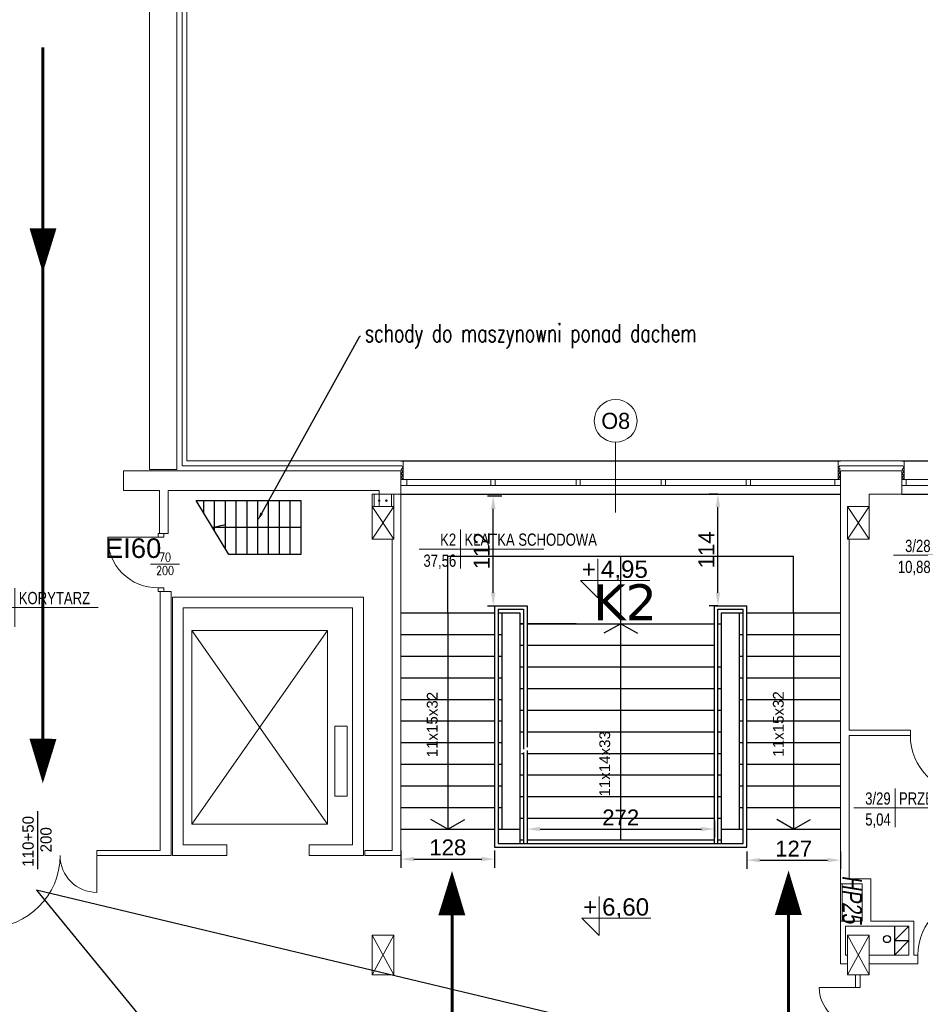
# Model space of a CAD drawing. Header units: millimetres. Extents: x 126553 to 403692, y -95821 to 38049.
# Tile 137 of 256: x 220287 to 221537, y -909 to 458. Entities that reach past the tile are written whole.
import ezdxf
from ezdxf import colors
from ezdxf.entities.mleader import LeaderData, LeaderLine
from ezdxf.enums import TextEntityAlignment as Align
from ezdxf.math import Vec2, Vec3

# ---------------------------------------------------------------- set-up
doc = ezdxf.new("R2010")
doc.units = ezdxf.units.MM
for name, color, linetype, lineweight in [('_(06 GRUBA)', 7, 'Continuous', 40), ('A-opis', 7, 'Continuous', 18), ('docieplenie', 6, 'Continuous', 18), ('docieplenie zew.', 6, 'Continuous', 18), ('ekspertyza', 7, 'Continuous', 30), ('ewakaucja', 3, 'Continuous', 50), ('OKNA', 7, 'Continuous', 13), ('opisy', 7, 'Continuous', 18), ('WAW_ŚLUSARKA ALUMINIOWA OPIS PB', 7, 'Continuous', 9), ('WYMIAR', 7, 'Continuous', 18), ('ŚCIANY CIENKIE', 7, 'Continuous', 18), ('ŚCIANY GRUBE', 7, 'Continuous', 20)]:
    doc.layers.add(name, color=color, linetype=linetype, lineweight=lineweight)
doc.layers.add('KOMINY', color=94, linetype='Continuous', plot=False)
doc.layers.add('WENTYLE_WADLIWE', color=1, linetype='Continuous')
doc.layers.add('WIDOK', color=7, linetype='Continuous')
doc.styles.add('AR12', font='arial.ttf', dxfattribs={"height": 12})
doc.styles.add('Arial', font='arial.ttf')
doc.styles.add('OPIS', font='romans.shx', dxfattribs={"width": 0.8})
doc.styles.add('ROMANS', font='romans.shx', dxfattribs={"width": 0.7})
doc.styles.add('RS12', font='Romans', dxfattribs={"width": 0.75, "height": 12})
doc.styles.add('RS8', font='ROMANS.SHX', dxfattribs={"width": 0.75, "height": 8})
doc.styles.add('STYLE1', font='txt', dxfattribs={"width": 0.8})
doc.linetypes.add('ZIGZAG', pattern='A,0.0001,-0.2,[131,LTYPESHP.SHX,S=0.2,R=0,X=-0.2,Y=0],-0.4,[131,LTYPESHP.SHX,S=0.2,R=180,X=0.2,Y=0],-0.2', length=0.8001)
doc.dimstyles.new('100 moje', dxfattribs={"dimtxt": 22, "dimasz": 12, "dimexe": 12, "dimexo": 20, "dimgap": 3, "dimtad": 1, "dimdec": 1, "dimrnd": 0.5, "dimtxsty": 'Standard', "dimblk1": 'ARCHTICK', "dimblk2": 'ARCHTICK', "dimsah": 1, "dimcen": 0.1, "dimdle": 10, "dimclrd": 256, "dimclre": 256, "dimclrt": 256, "dimadec": 0, "dimazin": 0, "dimtfac": 1, "dimtdec": 1, "dimtofl": 0, "dimtmove": 1, "dimatfit": 3, "dimfxl": 12, "dimfxlon": 1, "dimtolj": 1, "dimtzin": 0, "dimarcsym": 0})

# ---------------------------------------------------------------- blocks, each defined once
blk = doc.blocks.new('METKA')
for p, q in [((0, 26.9), (0, -26.9)), ((-57.4, 0), (115.4, 0))]:
    blk.add_line(p, q)
at = {"layer": 'opisy', "style": 'STYLE1', "width": 0.8, "flags": 4}
for tag, p in [('NUMER', (-6.1, 4.5)), ('POWIERZCHNIA', (-6, -24.6))]:
    blk.add_attdef(tag, text='', height=17, dxfattribs=at).set_placement(p, align=Align.RIGHT)
for tag, p in [('NAZWA', (5.3, 4.6)), ('POSADZKA', (5.6, -24.7))]:
    blk.add_attdef(tag, p, '', height=17, dxfattribs=at)
blk = doc.blocks.new('KOTA-WA')
at = {"color": 7}
for p, q in [((0, 27), (0, 0)), ((-12, 12), (0, 0)), ((-12, 12), (36, 12))]:
    blk.add_line(p, q, dxfattribs=at)
at = {"layer": 'A-opis', "color": 7, "style": 'RS12', "width": 0.6, "flags": 4}
blk.add_attdef('ZNAK', text='', height=8, dxfattribs=at).set_placement((-6.18, 19.74), align=Align.MIDDLE)
blk.add_attdef('RZEDNA', text='', height=10, dxfattribs=at).set_placement((2.11, 11.17), align=Align.BOTTOM_LEFT)
at = {"layer": 'A-opis', "color": 7, "style": 'RS8', "width": 0.6, "flags": 4}
blk.add_attdef('UWAGA', text='', height=7, dxfattribs=at).set_placement((3.83, 8.14), align=Align.TOP_LEFT)
blk = doc.blocks.new('A$C121B6CE3')
blk.add_lwpolyline([(0, -20), (0, 20)])
at = {"style": 'OPIS', "width": 0.8}
blk.add_attdef('Szerokość', text='', height=12, rotation=90, dxfattribs=at).set_placement((0, 0), align=Align.BOTTOM_CENTER)
blk.add_attdef('Wysokość', text='', height=12, rotation=90, dxfattribs=at).set_placement((3, 0), align=Align.TOP_CENTER)
blk = doc.blocks.new('*D2467')
at = {"layer": 'Defpoints', "color": 0, "linetype": 'Continuous', "lineweight": 60, "transparency": 16777216}
for p in [(220916.4, -203.4), (220944.3, -203.4), (220916.4, -355.8)]:
    blk.add_point(p, dxfattribs=at)
at = {"layer": 'ekspertyza', "color": 1, "linetype": 'Continuous', "lineweight": -2, "transparency": 16777216}
for p, q in [((220936.4, -203.4), (220956.3, -203.4)), ((220944.3, -337.8), (220944.3, -221.4)), ((220936.4, -355.8), (220956.3, -355.8))]:
    blk.add_line(p, q, dxfattribs=at)
at = {"layer": 'ekspertyza', "color": 1, "linetype": 'Continuous', "lineweight": 60, "transparency": 16777216}
for points in [[(220941.3, -221.4), (220947.3, -221.4), (220944.3, -203.4)], [(220941.3, -337.8), (220947.3, -337.8), (220944.3, -355.8)]]:
    blk.add_solid(points, dxfattribs=at)
at = {"layer": 'ekspertyza', "color": 1, "linetype": 'Continuous', "lineweight": 20, "transparency": 16777216, "insert": (220928.3, -279.6), "char_height": 22, "attachment_point": 5, "rotation": 90, "style": 'Arial'}
blk.add_mtext('\\A1;112', dxfattribs=at)
blk = doc.blocks.new('*D2468')
at = {"layer": 'Defpoints', "color": 0, "linetype": 'Continuous', "lineweight": -3}
for p in [(220816.3, -665.8), (220946.3, -665.8), (220946.3, -707.6)]:
    blk.add_point(p, dxfattribs=at)
at = {"layer": 'ekspertyza', "color": 1, "linetype": 'Continuous', "lineweight": -2}
for p, q in [((220816.3, -695.6), (220816.3, -719.6)), ((220946.3, -695.6), (220946.3, -719.6)), ((220834.3, -707.6), (220928.3, -707.6))]:
    blk.add_line(p, q, dxfattribs=at)
at = {"layer": 'ekspertyza', "color": 1, "linetype": 'Continuous', "lineweight": -3}
for points in [[(220834.3, -704.6), (220834.3, -710.6), (220816.3, -707.6)], [(220928.3, -704.6), (220928.3, -710.6), (220946.3, -707.6)]]:
    blk.add_solid(points, dxfattribs=at)
at = {"layer": 'ekspertyza', "color": 1, "linetype": 'Continuous', "lineweight": 20, "insert": (220881.3, -691.4), "char_height": 22, "attachment_point": 5, "style": 'Arial'}
blk.add_mtext('\\A1;128', dxfattribs=at)
blk = doc.blocks.new('*D2469')
at = {"layer": 'Defpoints', "color": 0, "linetype": 'Continuous', "lineweight": -3}
for p in [(221296.3, -665.8), (221426.3, -665.8), (221426.3, -709)]:
    blk.add_point(p, dxfattribs=at)
at = {"layer": 'ekspertyza', "color": 1, "linetype": 'Continuous', "lineweight": -2}
for p, q in [((221296.3, -697), (221296.3, -721)), ((221426.3, -697), (221426.3, -721)), ((221314.3, -709), (221408.3, -709))]:
    blk.add_line(p, q, dxfattribs=at)
at = {"layer": 'ekspertyza', "color": 1, "linetype": 'Continuous', "lineweight": -3}
for points in [[(221314.3, -706), (221314.3, -712), (221296.3, -709)], [(221408.3, -706), (221408.3, -712), (221426.3, -709)]]:
    blk.add_solid(points, dxfattribs=at)
at = {"layer": 'ekspertyza', "color": 1, "linetype": 'Continuous', "lineweight": 20, "insert": (221361.3, -693), "char_height": 22, "attachment_point": 5, "style": 'Arial'}
blk.add_mtext('\\A1;127', dxfattribs=at)
blk = doc.blocks.new('*D2470')
at = {"layer": 'Defpoints', "color": 0, "linetype": 'Continuous', "lineweight": 60, "transparency": 16777216}
for p in [(220991.3, -623.3), (221251.3, -623.3), (221251.3, -665.8)]:
    blk.add_point(p, dxfattribs=at)
at = {"layer": 'ekspertyza', "color": 7, "linetype": 'Continuous', "lineweight": -2, "transparency": 16777216}
for p, q in [((220991.3, -653.8), (220991.3, -677.8)), ((221251.3, -653.8), (221251.3, -677.8)), ((221009.3, -665.8), (221233.3, -665.8))]:
    blk.add_line(p, q, dxfattribs=at)
at = {"layer": 'ekspertyza', "color": 7, "linetype": 'Continuous', "lineweight": 60, "transparency": 16777216}
for points in [[(221009.3, -662.8), (221009.3, -668.8), (220991.3, -665.8)], [(221233.3, -662.8), (221233.3, -668.8), (221251.3, -665.8)]]:
    blk.add_solid(points, dxfattribs=at)
at = {"layer": 'ekspertyza', "color": 7, "linetype": 'Continuous', "lineweight": 20, "transparency": 16777216, "insert": (221121.3, -649.7), "char_height": 22, "attachment_point": 5, "style": 'Arial'}
blk.add_mtext('\\A1;272', dxfattribs=at)
blk = doc.blocks.new('*D2483')
at = {"layer": 'Defpoints', "color": 0, "linetype": 'Continuous', "lineweight": 60, "transparency": 16777216}
for p in [(221256.2, -200.8), (221257.3, -200.8), (221257.3, -355.8)]:
    blk.add_point(p, dxfattribs=at)
at = {"layer": 'ekspertyza', "color": 1, "linetype": 'Continuous', "lineweight": -2, "transparency": 16777216}
for p, q in [((221256.2, -200.8), (221244.2, -200.8)), ((221256.2, -337.8), (221256.2, -218.8)), ((221256.2, -355.8), (221244.2, -355.8))]:
    blk.add_line(p, q, dxfattribs=at)
at = {"layer": 'ekspertyza', "color": 1, "linetype": 'Continuous', "lineweight": 60, "transparency": 16777216}
for points in [[(221253.2, -218.8), (221259.2, -218.8), (221256.2, -200.8)], [(221253.2, -337.8), (221259.2, -337.8), (221256.2, -355.8)]]:
    blk.add_solid(points, dxfattribs=at)
at = {"layer": 'ekspertyza', "color": 1, "linetype": 'Continuous', "lineweight": 20, "transparency": 16777216, "insert": (221240.2, -278.3), "char_height": 22, "attachment_point": 5, "rotation": 90, "style": 'Arial'}
blk.add_mtext('\\A1;114', dxfattribs=at)

msp = doc.modelspace()

# ---------------------------------------------------------------- linework, layer by layer
at = {"layer": '_(06 GRUBA)', "color": 3}
for points in [[(220319.26156, 106.51473, 0, 37.5, 0), (220319.51639, 168.21745, 37.5, 37.5, 0)], [(221354.18609, -723.30545, 0, 37.5, 0), (221353.93126, -785.00817, 37.5, 37.5, 0)]]:
    msp.add_lwpolyline(points, format="xyseb", dxfattribs=at)
at = {"layer": 'docieplenie', "color": 0, "linetype": 'ZIGZAG'}
for p, q in [((220512.7544, -161.82137), (220817.65337, -161.82137)), ((221425.23269, -161.82137), (221512.89815, -161.82137))]:
    msp.add_line(p, q, dxfattribs=at)
at = {"layer": 'docieplenie', "color": 0}
for p, q in [((220817.65337, -161.82137), (220818.92507, -164.50417)), ((221425.23269, -161.82137), (221423.56125, -164.42032)), ((221512.89815, -161.82137), (221514.16985, -164.50417)), ((220818.92507, -169.55459), (220816.4392, -172.59774)), ((220816.4392, -172.59774), (220818.96557, -175.11802)), ((220818.96557, -175.11802), (220816.4637, -177.87851)), ((220818.92507, -164.50417), (220816.65594, -166.77168)), ((220816.65594, -166.77168), (220818.92507, -169.55459)), ((221425.74366, -171.24597), (221423.25778, -174.28912)), ((221423.25778, -174.28912), (221425.78416, -176.8094)), ((221425.74366, -166.19555), (221423.47452, -168.46306)), ((221423.47452, -168.46306), (221425.74366, -171.24597)), ((221425.95805, -176.8552), (221423.50886, -179.25173)), ((221423.56125, -164.42032), (221425.74366, -166.19555)), ((221514.16985, -169.55459), (221511.68398, -172.59774)), ((221511.68398, -172.59774), (221514.21035, -175.11802)), ((221514.21035, -175.11802), (221511.70848, -177.87851)), ((221514.16985, -164.50417), (221511.90072, -166.77168)), ((221511.90072, -166.77168), (221514.16985, -169.55459)), ((220816.4637, -177.87851), (220818.96557, -179.85774)), ((220818.96557, -179.85774), (220818.23581, -180.4307)), ((221423.50886, -179.25173), (221424.52933, -180.52642)), ((221511.70848, -177.87851), (221514.21035, -179.85774)), ((221514.21035, -179.85774), (221513.48058, -180.4307))]:
    msp.add_line(p, q, dxfattribs=at)
at = {"layer": 'docieplenie', "color": 0, "lineweight": 30}
msp.add_lwpolyline([(220312.22902, -721.67663), (220312.22902, -640.80869)], dxfattribs=at)
at = {"layer": 'docieplenie', "color": 0}
for points in [[(220394.21265, -703.27675), (220394.21265, -753.77675)], [(221447.27532, -885.69806), (221396.77532, -885.69806)]]:
    msp.add_lwpolyline(points, dxfattribs=at)
at = {"layer": 'docieplenie', "color": 0, "lineweight": 0}
for points in [[(221447.27532, -885.69806), (221447.27532, -868.27675)], [(221453.77532, -885.69806), (221453.77532, -868.27675)]]:
    msp.add_lwpolyline(points, dxfattribs=at)
for centre, start, end in [((221603.21265, -535.77675), 180, 270), ((221613.71265, -840.77675), 90, 180)]:
    msp.add_arc(centre, 80, start, end, dxfattribs=at)
at = {"layer": 'docieplenie', "color": 0}
for centre, radius, start, end in [((220243.21265, -702.77675), 100, 270, 0), ((220394.21265, -702.77675), 51, 180, 270), ((221447.77532, -885.69806), 51, 180, 270)]:
    msp.add_arc(centre, radius, start, end, dxfattribs=at)
at = {"layer": 'docieplenie zew.', "color": 0}
for p, q in [((220519.21265, -154.77675), (220519.21265, 1480.2232)), ((220819.21265, -154.77675), (220519.21265, -154.77675)), ((220819.21265, -180.77675), (220819.21265, -154.77675)), ((221426.21265, -154.77675), (221423.21265, -154.77675)), ((221423.21265, -154.77675), (221423.21265, -180.77675)), ((221514.45743, -154.77675), (221426.21265, -154.77675)), ((221514.45743, -168.77675), (221514.45743, -154.77675)), ((220819.21265, -180.77675), (220819.21265, -168.77675)), ((221514.45743, -180.77675), (221514.45743, -168.77675)), ((220816.21265, -180.77675), (220819.21265, -180.77675)), ((220816.21265, -180.77675), (220819.21265, -180.77675)), ((221423.21265, -180.77675), (221426.21265, -180.77675)), ((221511.45743, -180.77675), (221514.45743, -180.77675))]:
    msp.add_line(p, q, dxfattribs=at)
at = {"layer": 'ekspertyza', "color": 7, "linetype": 'Continuous', "lineweight": 20}
msp.add_line((220512.7544, -161.82137), (220512.7544, 1480.2232), dxfattribs=at)
at = {"layer": 'ewakaucja', "color": 3, "lineweight": 60}
for points in [[(220319.26156, 419.12856), (220319.26156, -555.73832)], [(220887.17375, -963.4849), (220887.17375, -753.64277)], [(221354.18609, -963.4849), (221354.18609, -764.88859)]]:
    msp.add_lwpolyline(points, dxfattribs=at)
for points in [[(220319.26156, -602.24901, 0, 37.5, 0), (220319.51639, -540.54629, 37.5, 37.5, 0)], [(220887.17375, -723.98628, 0, 37.5, 0), (220886.91892, -785.689, 37.5, 37.5, 0)]]:
    msp.add_lwpolyline(points, format="xyseb", dxfattribs=at)
at = {"layer": 'KOMINY', "color": 0}
for p, q in [((221521.21265, -800.77675), (221501.21265, -820.78618)), ((221501.21265, -800.77675), (221501.21265, -840.79561)), ((221521.21265, -820.78618), (221501.21265, -840.79561)), ((221501.21265, -820.78618), (221521.21265, -820.78618))]:
    msp.add_line(p, q, dxfattribs=at)
msp.add_circle((221490.80797, -818.54244), 5, dxfattribs=at)
at = {"layer": 'OKNA', "color": 0}
for p, q in [((220816.21265, -180.77675), (221426.21265, -180.77675)), ((220816.21265, -188.77675), (221426.21265, -188.77675)), ((221511.21265, -180.77675), (221751.21265, -180.77675)), ((221511.21265, -188.77675), (221751.21265, -188.77675)), ((221517.21265, -188.77675), (221517.21265, -180.77675))]:
    msp.add_line(p, q, dxfattribs=at)
at = {"layer": 'opisy', "color": 0}
msp.add_line((221114.24938, -226.39625), (221114.24938, -128.96814), dxfattribs=at)
at = {"layer": 'opisy', "color": 7}
for points in [[(220487.21268, -255.7768), (220479.41268, -255.7768), (220479.41268, -260.81452), (220487.21268, -260.81452)], [(220487.21268, -330.81452), (220479.41268, -330.81452), (220479.41268, -335.85224), (220487.21268, -335.85224)]]:
    msp.add_lwpolyline(points, close=True, dxfattribs=at)
msp.add_lwpolyline([(220479.41268, -260.81452), (220409.41268, -260.81452)], dxfattribs=at)
at = {"layer": 'opisy', "color": 0}
msp.add_circle((221114.24938, -99.26789), 29.70025, dxfattribs=at)
at = {"layer": 'opisy', "color": 7}
msp.add_arc((220478.22269, -262.00452), 68.82029, 179.00922768, 270.99077232, dxfattribs=at)
at = {"layer": 'WIDOK', "color": 0}
for p, q in [((220816.21265, -154.77675), (221426.21265, -154.77675)), ((221511.21265, -154.77675), (221751.21265, -154.77675)), ((220816.21265, -200.77675), (221426.21265, -200.77675)), ((221511.21265, -200.77675), (221751.21265, -200.77675)), ((220532.21265, -209.77675), (220677.21265, -209.77675)), ((220577.21265, -284.77675), (220532.21265, -209.77675)), ((220542.21265, -209.77675), (220542.21265, -226.44342)), ((220557.21265, -209.77675), (220557.21265, -251.44342)), ((220572.21265, -209.77675), (220572.21265, -276.44342)), ((220587.21265, -209.77675), (220587.21265, -284.77675)), ((220602.21265, -209.77675), (220602.21265, -284.77675)), ((220617.21265, -209.77675), (220617.21265, -284.77675)), ((220632.21265, -209.77675), (220632.21265, -284.77675)), ((220647.21265, -209.77675), (220647.21265, -284.77675)), ((220662.21265, -209.77675), (220662.21265, -284.77675)), ((220677.21265, -209.77675), (220677.21265, -284.77675)), ((220554.71265, -247.27675), (220572.21265, -243.11009)), ((220677.21265, -247.27675), (220554.71265, -247.27675)), ((220677.21265, -284.77675), (220577.21265, -284.77675)), ((220881.21265, -287.13458), (221361.21265, -287.13458)), ((220881.21265, -365.77675), (220881.21265, -287.13458)), ((221121.21265, -680.77675), (221121.21265, -287.13458)), ((221361.21265, -365.77675), (221361.21265, -287.13458)), ((220816.21265, -365.77675), (220946.21265, -365.77675)), ((220881.21265, -365.77675), (220881.21265, -665.77675)), ((220946.21265, -355.77675), (220946.21265, -690.77675)), ((220946.21265, -355.77675), (220991.21265, -355.77675)), ((220951.21265, -360.77675), (220951.21265, -685.77675)), ((220951.21265, -360.77675), (220986.21265, -360.77675)), ((220951.21265, -365.77675), (220956.21265, -365.77675)), ((220956.21265, -365.77675), (220956.21265, -665.77675)), ((220956.21265, -365.77675), (220981.21265, -365.77675)), ((220981.21265, -365.77675), (220981.21265, -665.77675)), ((220986.21265, -360.77675), (220986.21265, -554.87843)), ((220991.21265, -355.77675), (220991.21265, -552.17573)), ((221251.21265, -416.18216), (221251.21265, -355.77675)), ((221251.21265, -355.77675), (221296.21265, -355.77675)), ((221256.21265, -413.47945), (221256.21265, -360.77675)), ((221256.21265, -360.77675), (221291.21265, -360.77675)), ((221261.21265, -665.77675), (221261.21265, -365.77675)), ((221261.21265, -365.77675), (221286.21265, -365.77675)), ((221286.21265, -665.77675), (221286.21265, -365.77675)), ((221286.21265, -365.77675), (221291.21265, -365.77675)), ((221291.21265, -685.77675), (221291.21265, -360.77675)), ((221296.21265, -690.77675), (221296.21265, -355.77675)), ((221296.21265, -365.77675), (221426.21265, -365.77675)), ((221361.21265, -365.77675), (221361.21265, -665.77675)), ((220986.21265, -380.77675), (220981.21265, -380.77675)), ((220981.21265, -380.77675), (220986.21265, -380.77675)), ((220991.21265, -380.77675), (221251.21265, -380.77675)), ((221059.51608, -380.77675), (220991.21265, -380.77675)), ((221121.21265, -380.77675), (221097.68864, -394.01246)), ((221121.21265, -380.77675), (221144.73667, -394.01246)), ((221256.21265, -380.77675), (221261.21265, -380.77675)), ((220816.21265, -395.77675), (220946.21265, -395.77675)), ((220951.21265, -395.77675), (220956.21265, -395.77675)), ((221286.21265, -395.77675), (221291.21265, -395.77675)), ((221296.21265, -395.77675), (221426.21265, -395.77675)), ((220981.21265, -410.77675), (220986.21265, -410.77675)), ((220991.21265, -410.77675), (221251.21265, -410.77675)), ((221251.21265, -685.77675), (221251.21265, -416.18216)), ((221256.21265, -685.77675), (221256.21265, -413.47945)), ((220816.21265, -425.77675), (220946.21265, -425.77675)), ((220951.21265, -425.77675), (220956.21265, -425.77675)), ((221286.21265, -425.77675), (221291.21265, -425.77675)), ((221296.21265, -425.77675), (221426.21265, -425.77675)), ((220981.21265, -440.77675), (220986.21265, -440.77675)), ((220991.21265, -440.77675), (221205.71265, -440.77675)), ((221205.71265, -440.77675), (221251.21265, -440.77675)), ((221256.21265, -440.77675), (221261.21265, -440.77675)), ((220816.21265, -455.77675), (220946.21265, -455.77675)), ((220951.21265, -455.77675), (220956.21265, -455.77675)), ((221286.21265, -455.77675), (221291.21265, -455.77675)), ((221296.21265, -455.77675), (221426.21265, -455.77675)), ((220981.21265, -470.77675), (220986.21265, -470.77675)), ((220991.21265, -470.77675), (221150.21265, -470.77675)), ((221150.21265, -470.77675), (221251.21265, -470.77675)), ((221256.21265, -470.77675), (221261.21265, -470.77675)), ((220816.21265, -485.77675), (220946.21265, -485.77675)), ((220951.21265, -485.77675), (220956.21265, -485.77675)), ((221286.21265, -485.77675), (221291.21265, -485.77675)), ((221296.21265, -485.77675), (221426.21265, -485.77675)), ((220981.21265, -500.77675), (220986.21265, -500.77675)), ((220991.21265, -500.77675), (221094.71265, -500.77675)), ((221094.71265, -500.77675), (221251.21265, -500.77675)), ((221256.21265, -500.77675), (221261.21265, -500.77675)), ((220816.21265, -515.77675), (220946.21265, -515.77675)), ((220951.21265, -515.77675), (220956.21265, -515.77675)), ((221286.21265, -515.77675), (221291.21265, -515.77675)), ((221296.21265, -515.77675), (221426.21265, -515.77675)), ((220981.21265, -530.77675), (220986.21265, -530.77675)), ((220991.21265, -530.77675), (221039.21265, -530.77675)), ((221039.21265, -530.77675), (221251.21265, -530.77675)), ((221256.21265, -530.77675), (221261.21265, -530.77675)), ((220816.21265, -545.77675), (220946.21265, -545.77675)), ((220951.21265, -545.77675), (220956.21265, -545.77675)), ((221286.21265, -545.77675), (221291.21265, -545.77675)), ((221296.21265, -545.77675), (221426.21265, -545.77675)), ((220986.21265, -559.4254), (220986.21265, -685.77675)), ((220991.21265, -556.7227), (220991.21265, -685.77675)), ((220983.71265, -560.77675), (220986.21265, -560.77675)), ((220991.21265, -560.77675), (221251.21265, -560.77675)), ((221256.21265, -560.77675), (221261.21265, -560.77675)), ((220816.21265, -575.77675), (220946.21265, -575.77675)), ((220951.21265, -575.77675), (220956.21265, -575.77675)), ((221286.21265, -575.77675), (221291.21265, -575.77675)), ((221296.21265, -575.77675), (221426.21265, -575.77675)), ((220981.21265, -590.77675), (220986.21265, -590.77675)), ((220991.21265, -590.77675), (221251.21265, -590.77675)), ((221256.21265, -590.77675), (221261.21265, -590.77675)), ((220816.21265, -605.77675), (220946.21265, -605.77675)), ((220951.21265, -605.77675), (220956.21265, -605.77675)), ((221286.21265, -605.77675), (221291.21265, -605.77675)), ((221296.21265, -605.77675), (221426.21265, -605.77675)), ((220981.21265, -620.77675), (220986.21265, -620.77675)), ((220991.21265, -620.77675), (221251.21265, -620.77675)), ((221256.21265, -620.77675), (221261.21265, -620.77675)), ((220816.21265, -635.77675), (220946.21265, -635.77675)), ((220951.21265, -635.77675), (220956.21265, -635.77675)), ((221286.21265, -635.77675), (221291.21265, -635.77675)), ((221296.21265, -635.77675), (221426.21265, -635.77675)), ((220881.21265, -665.77675), (220857.68864, -652.54105)), ((220881.21265, -665.77675), (220904.73667, -652.54105)), ((220981.21265, -650.77675), (220986.21265, -650.77675)), ((220991.21265, -650.77675), (221251.21265, -650.77675)), ((221256.21265, -650.77675), (221261.21265, -650.77675)), ((221361.21265, -665.77675), (221337.68864, -652.54105)), ((221361.21265, -665.77675), (221384.73667, -652.54105)), ((220816.21265, -665.77675), (220946.21265, -665.77675)), ((220951.21265, -665.77675), (220956.21265, -665.77675)), ((220956.21265, -665.77675), (220981.21265, -665.77675)), ((220981.21265, -665.77675), (220981.21265, -685.77675)), ((221261.21265, -665.77675), (221286.21265, -665.77675)), ((221261.21265, -685.77675), (221261.21265, -665.77675)), ((221286.21265, -665.77675), (221291.21265, -665.77675)), ((221296.21265, -665.77675), (221426.21265, -665.77675)), ((220981.21265, -680.77675), (220986.21265, -680.77675)), ((220991.21265, -680.77675), (221251.21265, -680.77675)), ((221256.21265, -680.77675), (221261.21265, -680.77675)), ((220946.21265, -690.77675), (221251.21265, -690.77675)), ((220951.21265, -685.77675), (221256.21265, -685.77675)), ((221251.21265, -690.77675), (221296.21265, -690.77675)), ((221256.21265, -685.77675), (221291.21265, -685.77675))]:
    msp.add_line(p, q, dxfattribs=at)
at = {"layer": 'ŚCIANY CIENKIE', "color": 0}
for p, q in [((220467.21265, -166.77675), (220467.21265, -54.59596)), ((220505.21265, -166.77675), (220505.21265, -54.59596)), ((220467.21265, -166.77675), (220505.21265, -166.77675)), ((220776.21265, -218.27675), (220806.21265, -263.27675)), ((220806.21265, -218.27675), (220776.21265, -263.27675)), ((221436.21265, -218.27675), (221466.21265, -263.27675)), ((221466.21265, -218.27675), (221436.21265, -263.27675)), ((220525.92926, -390.00871), (220714.33014, -390.00871)), ((220525.92926, -659.10094), (220525.92926, -390.00871)), ((220525.92926, -390.00871), (220714.33014, -659.10094)), ((220714.33014, -390.00871), (220525.92926, -659.10094)), ((220714.33014, -390.00871), (220525.92926, -390.00871)), ((220714.33014, -659.10094), (220714.33014, -390.00871)), ((220724.39171, -523.12711), (220741.49359, -523.12711)), ((220724.39171, -619.99937), (220724.39171, -523.12711)), ((220741.49359, -523.12711), (220741.49359, -619.99937)), ((220741.49359, -619.99937), (220724.39171, -619.99937)), ((220714.33014, -659.10094), (220525.92926, -659.10094)), ((221426.21265, -793.77675), (221426.21265, -741.82647)), ((221428.73582, -793.77675), (221428.73582, -741.82647)), ((220776.21265, -813.27675), (220806.21265, -868.27675)), ((220776.21265, -868.27675), (220806.21265, -813.27675)), ((221436.21265, -868.27675), (221466.21265, -813.27675)), ((221436.21265, -813.27675), (221466.21265, -868.27675))]:
    msp.add_line(p, q, dxfattribs=at)
at = {"layer": 'ŚCIANY GRUBE'}
for p, q in [((220467.21268, -166.7768), (220467.21268, 1478.2232)), ((220505.21268, -166.7768), (220505.21268, 1478.2232)), ((220431.21268, -168.7768), (220431.21268, -195.7768)), ((220431.21268, -168.7768), (220816.21268, -168.7768)), ((220467.21268, -166.7768), (220505.21268, -166.7768)), ((220816.21268, -168.7768), (220816.21268, -352.91723)), ((220431.21268, -195.7768), (220481.21268, -195.7768)), ((220481.21268, -255.7768), (220481.21268, -195.7768)), ((220493.21268, -195.7768), (220786.21268, -195.7768)), ((220493.21268, -255.7768), (220493.21268, -195.7768)), ((220786.21268, -195.7768), (220786.21268, -218.2768)), ((220776.21268, -218.2768), (220776.21268, -263.2768)), ((220776.21268, -218.2768), (220806.21268, -218.2768)), ((220806.21268, -218.2768), (220806.21268, -263.2768)), ((220481.21268, -255.7768), (220493.21268, -255.7768)), ((220776.21268, -263.2768), (220806.21268, -263.2768))]:
    msp.add_line(p, q, dxfattribs=at)
at = {"layer": 'ŚCIANY GRUBE', "color": 0}
for p, q in [((220431.21265, -168.77675), (220816.21265, -168.77675)), ((220431.21265, -168.77675), (220816.21265, -168.77675)), ((220431.21265, -168.77675), (220491.21265, -168.77675)), ((220431.21265, -168.77675), (220508.71265, -168.77675)), ((220731.21265, -168.77675), (220491.21265, -168.77675)), ((220731.21265, -168.77675), (220816.21265, -168.77675)), ((220816.21265, -168.77675), (220816.21265, -365.77675)), ((221426.21265, -741.82647), (221426.21265, -168.77675)), ((221426.21265, -168.77675), (221511.21265, -168.77675)), ((221426.21265, -168.77675), (221511.21265, -168.77675)), ((221511.21265, -168.77675), (221511.21265, -200.77675)), ((221511.21265, -168.77675), (221511.21265, -200.77675)), ((220776.21264, -218.27675), (220776.21264, -200.77675)), ((220816.21265, -200.77675), (220776.21265, -200.77675)), ((220776.21265, -218.27675), (220776.21265, -200.77675)), ((220779.21264, -218.27675), (220779.21264, -200.77675)), ((220803.21264, -218.27675), (220803.21264, -200.77675)), ((220806.21264, -218.27675), (220806.21264, -200.77675)), ((221466.21265, -218.27675), (221466.21265, -200.77675)), ((221511.21265, -200.77675), (221466.21265, -200.77675)), ((220806.21265, -218.27675), (220776.21265, -218.27675)), ((220776.21265, -263.27675), (220776.21265, -218.27675)), ((220806.21265, -218.27675), (220806.21265, -263.27675)), ((221436.21265, -263.27675), (221436.21265, -218.27675)), ((221466.21265, -218.27675), (221436.21265, -218.27675)), ((221466.21265, -218.27675), (221466.21265, -263.27675)), ((220806.21265, -263.27675), (220776.21265, -263.27675)), ((220804.21265, -263.27675), (220804.21265, -695.77675)), ((220804.21265, -263.27675), (220804.21265, -345.77675)), ((221466.21265, -263.27675), (221436.21265, -263.27675)), ((221438.21265, -263.27675), (221438.21265, -528.77675)), ((220482.21265, -695.77675), (220482.21265, -343.77675)), ((220497.21265, -702.77675), (220497.21265, -343.77675)), ((220499.21265, -343.77675), (220499.21265, -702.77675)), ((220764.21265, -343.77675), (220499.21265, -343.77675)), ((220764.21265, -343.77675), (220764.21265, -702.77675)), ((220482.21265, -360.27675), (220482.21265, -357.77675)), ((220497.21265, -357.77675), (220497.21265, -360.27675)), ((220514.21265, -687.77675), (220514.21265, -358.77675)), ((220514.21265, -358.77675), (220749.21265, -358.77675)), ((220749.21265, -358.77675), (220514.21265, -358.77675)), ((220749.21265, -358.77675), (220749.21265, -687.77675)), ((220816.21265, -359.77675), (220816.21265, -702.77675)), ((221438.21265, -528.77675), (221523.21265, -528.77675)), ((221438.21265, -528.77675), (221523.21265, -528.77675)), ((221438.21265, -528.77675), (221523.21265, -528.77675)), ((221523.21265, -535.77675), (221523.21265, -528.77675)), ((220482.21265, -695.77675), (220482.21265, -544.04691)), ((221438.21265, -535.77675), (221438.21265, -734.82647)), ((221438.21265, -535.77675), (221523.21265, -535.77675)), ((220816.21265, -695.77675), (220816.21265, -665.77675)), ((220394.21265, -695.77675), (220394.21265, -702.77675)), ((220394.21265, -695.77675), (220482.21265, -695.77675)), ((220394.21265, -696.27675), (220394.21265, -702.27675)), ((220394.21265, -702.27675), (220394.21265, -696.27675)), ((220574.71265, -687.77675), (220514.21265, -687.77675)), ((220574.71265, -702.77675), (220574.71265, -687.77675)), ((220688.71265, -687.77675), (220749.21265, -687.77675)), ((220688.71265, -702.77675), (220688.71265, -687.77675)), ((220764.21265, -702.77675), (220764.21265, -695.77675)), ((220766.21265, -695.77675), (220766.21265, -702.77675)), ((220766.21265, -695.77675), (220804.21265, -695.77675)), ((220816.21265, -702.77675), (220816.21265, -695.77675)), ((220394.21265, -702.77675), (220482.21265, -702.77675)), ((220482.21265, -702.77675), (220497.21265, -702.77675)), ((220499.21265, -702.77675), (220574.71265, -702.77675)), ((220764.21265, -702.77675), (220688.71265, -702.77675)), ((220766.21265, -702.77675), (220816.21265, -702.77675)), ((221468.21265, -734.82647), (221438.21265, -734.82647)), ((221468.21265, -793.77675), (221468.21265, -734.82647)), ((221456.21265, -741.82647), (221426.21265, -741.82647)), ((221456.21265, -793.77675), (221456.21265, -741.82647)), ((221426.21265, -793.77675), (221456.21265, -793.77675)), ((221426.21265, -852.77675), (221426.21265, -793.77675)), ((221433.21265, -800.77675), (221468.21265, -800.77675)), ((221433.21265, -840.72703), (221433.21265, -800.77675)), ((221468.21265, -793.77675), (221528.21265, -793.77675)), ((221468.21265, -800.77675), (221521.21265, -800.77675)), ((221521.21265, -800.77675), (221521.21265, -840.79561)), ((221528.21265, -793.77675), (221528.21265, -840.79801)), ((220776.21265, -868.27675), (220776.21265, -813.27675)), ((220806.21265, -813.27675), (220776.21265, -813.27675)), ((220806.21265, -813.27675), (220806.21265, -868.27675)), ((221466.21265, -813.27675), (221436.21265, -813.27675)), ((221436.21265, -868.27675), (221436.21265, -813.27675)), ((221466.21265, -813.27675), (221436.21265, -813.27675)), ((221466.21265, -813.27675), (221466.21265, -868.27675)), ((221436.21265, -840.72703), (221433.21265, -840.72703)), ((221521.21265, -840.79561), (221466.21265, -840.77675)), ((221533.71265, -840.7999), (221528.21265, -840.79801)), ((221533.71265, -840.7999), (221533.71265, -852.77675)), ((221436.21265, -852.77675), (221426.21265, -852.77675)), ((221533.71265, -852.77675), (221466.21265, -852.77675)), ((220806.21265, -868.27675), (220776.21265, -868.27675)), ((221466.21265, -868.27675), (221436.21265, -868.27675)), ((221447.77532, -885.69806), (221453.77532, -885.69806))]:
    msp.add_line(p, q, dxfattribs=at)
for points in [[(220816.21265, -180.77675), (220824.21265, -180.77675), (220824.21265, -188.77675), (220816.21265, -188.77675)], [(220941.21265, -180.77675), (220947.21265, -180.77675), (220947.21265, -188.77675), (220941.21265, -188.77675)], [(221059.21265, -180.77675), (221065.21265, -180.77675), (221065.21265, -188.77675), (221059.21265, -188.77675)], [(221177.21265, -180.77675), (221183.21265, -180.77675), (221183.21265, -188.77675), (221177.21265, -188.77675)], [(221295.21265, -180.77675), (221301.21265, -180.77675), (221301.21265, -188.77675), (221295.21265, -188.77675)], [(221418.21265, -180.77675), (221426.21265, -180.77675), (221426.21265, -188.77675), (221418.21265, -188.77675)]]:
    msp.add_lwpolyline(points, close=True, dxfattribs=at)
msp.add_lwpolyline([(220482.21265, -346.27675), (220482.21265, -335.85224), (220497.21265, -335.85224), (220497.21265, -346.27675)], dxfattribs=at)
for centre in [(220786.12697, -209.8308), (220796.12697, -209.8308)]:
    msp.add_circle(centre, 1.06853, dxfattribs=at)

# ---------------------------------------------------------------- block references
at = {"layer": 'A-opis', "color": 0}
ref = msp.add_blockref('KOTA-WA', (221089.49121, -344.68009), dxfattribs=dict(at, xscale=2, yscale=2, zscale=2))
ref.add_attrib('ZNAK', '+', dxfattribs={"layer": '0', "color": 101, "height": 24, "style": 'AR12', "flags": 4}).set_placement((221077.12899, -324.2499), align=Align.BOTTOM_CENTER)
ref.add_attrib('RZEDNA', '4,95', dxfattribs={"layer": '0', "color": 101, "height": 24, "style": 'AR12', "flags": 4}).set_placement((221093.70735, -324.2499), align=Align.BOTTOM_LEFT)
ref = msp.add_blockref('KOTA-WA', (221091.22716, -813.58667), dxfattribs=dict(at, xscale=2, yscale=2, zscale=2))
ref.add_attrib('ZNAK', '+', dxfattribs={"layer": '0', "color": 101, "height": 24, "style": 'AR12', "flags": 4}).set_placement((221078.86494, -793.15648), align=Align.BOTTOM_CENTER)
ref.add_attrib('RZEDNA', '6,60', dxfattribs={"layer": '0', "color": 101, "height": 24, "style": 'AR12', "flags": 4}).set_placement((221095.4433, -793.15648), align=Align.BOTTOM_LEFT)
at = {"layer": 'opisy', "color": 0}
ref = msp.add_blockref('METKA', (220899.0302, -277.12074), dxfattribs=at)
ref.add_attrib('NAZWA', 'KLATKA SCHODOWA', (220904.37145, -272.56175), dxfattribs={"height": 17, "style": 'STYLE1', "width": 0.8, "flags": 4})
ref.add_attrib('NUMER', 'K2', dxfattribs={"height": 17, "style": 'STYLE1', "width": 0.8, "flags": 4}).set_placement((220892.88774, -272.65331), align=Align.RIGHT)
ref.add_attrib('POWIERZCHNIA', '37,56', dxfattribs={"height": 17, "style": 'STYLE1', "width": 0.8, "flags": 4}).set_placement((220892.98919, -301.75851), align=Align.RIGHT)
ref = msp.add_blockref('METKA', (221557.42533, -285.76528), dxfattribs=at)
ref.add_attrib('NAZWA', 'WC-MĘSKI', (221562.76658, -281.20628), dxfattribs={"height": 17, "style": 'STYLE1', "width": 0.8, "flags": 4})
ref.add_attrib('NUMER', '3/28', dxfattribs={"height": 17, "style": 'STYLE1', "width": 0.8, "flags": 4}).set_placement((221551.28287, -281.29785), align=Align.RIGHT)
ref.add_attrib('POWIERZCHNIA', '10,88', dxfattribs={"height": 17, "style": 'STYLE1', "width": 0.8, "flags": 4}).set_placement((221551.38432, -310.40305), align=Align.RIGHT)
ref = msp.add_blockref('METKA', (220280.54129, -358.222), dxfattribs=at)
ref.add_attrib('NAZWA', 'KORYTARZ', (220285.88254, -353.66301), dxfattribs={"height": 17, "style": 'STYLE1', "width": 0.8, "flags": 4})
ref.add_attrib('NUMER', '3/27', dxfattribs={"height": 17, "style": 'STYLE1', "width": 0.8, "flags": 4}).set_placement((220274.39884, -353.75457), align=Align.RIGHT)
ref.add_attrib('POWIERZCHNIA', '16,63', dxfattribs={"height": 17, "style": 'STYLE1', "width": 0.8, "flags": 4}).set_placement((220274.50028, -382.85977), align=Align.RIGHT)
ref = msp.add_blockref('METKA', (221502.0799, -636.40105), dxfattribs=at)
ref.add_attrib('NAZWA', 'PRZEDS.', (221507.42115, -631.84206), dxfattribs={"height": 17, "style": 'STYLE1', "width": 0.8, "flags": 4})
ref.add_attrib('NUMER', '3/29', dxfattribs={"height": 17, "style": 'STYLE1', "width": 0.8, "flags": 4}).set_placement((221495.93744, -631.93362), align=Align.RIGHT)
ref.add_attrib('POWIERZCHNIA', '5,04', dxfattribs={"height": 17, "style": 'STYLE1', "width": 0.8, "flags": 4}).set_placement((221496.03889, -661.03882), align=Align.RIGHT)
at = {"layer": 'WAW_ŚLUSARKA ALUMINIOWA OPIS PB', "color": 7}
ref = msp.add_blockref('A$C121B6CE3', (220488.87865, -297.94833), dxfattribs=dict(at, xscale=-1, rotation=90))
ref.add_attrib('Szerokość', '70', dxfattribs={"layer": '0', "color": 7, "height": 12, "style": 'OPIS', "width": 0.8}).set_placement((220488.87865, -297.94833), align=Align.BOTTOM_CENTER)
ref.add_attrib('Wysokość', '200', dxfattribs={"layer": '0', "color": 7, "height": 12, "style": 'OPIS', "width": 0.8}).set_placement((220488.87865, -300.94833), align=Align.TOP_CENTER)

# ---------------------------------------------------------------- texts
at = {"layer": '_(06 GRUBA)', "color": 5, "insert": (221082.99988, -325.94574), "char_height": 50, "width": 50.3872802, "attachment_point": 1, "style": 'Arial'}
msp.add_mtext('{\\fVerdana|b0|i0|c238|p34;K2}', dxfattribs=at)
at = {"layer": 'opisy', "color": 0, "attachment_point": 1, "rotation": 90}
for s, insert, char_height, width in [('{\\f@Arial Unicode MS|b0|i0|c238|p34;11x15x32}', (221332.4609, -565.35784), 15, 139.2113062), ('{\\f@Arial Unicode MS|b0|i0|c238|p34;11x15x32}', (220852.19365, -566.23136), 15, 139.2113062), ('{\\f@Arial Unicode MS|b0|i0|c238|p34;11x14x33}', (221091.60673, -620.77675), 15, 139.2113062), ('110+50', (220290.95299, -718.20086), 15.68, 11.13), ('200', (220315.78907, -698.23649), 15.68, 11.13)]:
    msp.add_mtext(s, dxfattribs=dict(at, insert=insert, char_height=char_height, width=width))
at = {"layer": 'WENTYLE_WADLIWE', "color": 1, "true_color": 0xff0000, "style": 'Arial', "oblique": 9, "width": 0.7}
msp.add_text('HP25', height=27.2, rotation=270, dxfattribs=at).set_placement((221428.95129, -730.13968))
at = {"layer": 'WENTYLE_WADLIWE', "color": 1, "true_color": 0xff0000, "insert": (220405.52462, -262.30347), "char_height": 27.2, "width": 44.4174403, "attachment_point": 1, "style": 'Arial'}
msp.add_mtext('EI60', dxfattribs=at)
at = {"layer": 'WYMIAR', "color": 0, "lineweight": 5}
msp.add_text('O8', height=22.4, dxfattribs=at).set_placement((221094.374, -110.41668))

# ---------------------------------------------------------------- dimensions: what is measured, and where the dimension line sits
at = {"layer": 'ekspertyza', "color": 1, "linetype": 'Continuous', "lineweight": 20, "true_color": 0xff0000}
for base, p1, p2, text, picture, middle in [((220944.31816, -203.40175), (220916.39934, -355.77675), (220916.39934, -203.40175), '112', '*D2467', (220928.27314, -279.58925)), ((221256.20254, -200.77675), (221257.31764, -355.77675), (221257.31764, -200.77675), '114', '*D2483', (221240.15752, -278.27675))]:
    dim = msp.add_linear_dim(base=base, p1=p1, p2=p2, angle=90, text=text, dimstyle='100 moje', override={"dimasz": 18, "dimgap": 5, "dimtxsty": 'Arial', "dimclrd": 1, "dimclre": 1, "dimclrt": 1}, dxfattribs=at)
    dim.commit()
    dim.dimension.update_dxf_attribs({"geometry": picture, "text_midpoint": middle})
at = {"layer": 'ekspertyza', "color": 7, "linetype": 'Continuous', "lineweight": 20}
dim = msp.add_linear_dim(base=(221251.31816, -665.77675), p1=(220991.31816, -623.34216), p2=(221251.31816, -623.34216), text='272', dimstyle='100 moje', override={"dimasz": 18, "dimgap": 5, "dimtxsty": 'Arial', "dimclrd": 7, "dimclre": 7, "dimclrt": 7}, dxfattribs=at)
dim.commit()
dim.dimension.update_dxf_attribs({"geometry": '*D2470', "text_midpoint": (221121.31816, -649.73173)})
at = {"layer": 'ekspertyza', "color": 1, "linetype": 'Continuous', "lineweight": 20, "true_color": 0xff0000}
for base, p1, p2, text, picture, middle in [((220946.31816, -707.61004), (220816.31816, -665.77675), (220946.31816, -665.77675), '128', '*D2468', (220881.31816, -691.37744)), ((221426.31816, -709.01212), (221296.31816, -665.77675), (221426.31816, -665.77675), '127', '*D2469', (221361.31816, -692.9671))]:
    dim = msp.add_linear_dim(base=base, p1=p1, p2=p2, text=text, dimstyle='100 moje', override={"dimasz": 18, "dimgap": 5, "dimtxsty": 'Arial', "dimclrd": 1, "dimclre": 1, "dimclrt": 1}, dxfattribs=at)
    dim.commit()
    dim.dimension.update_dxf_attribs({"geometry": picture, "text_midpoint": middle})

# ---------------------------------------------------------------- leaders
at = {"layer": '_(06 GRUBA)', "color": 7, "lineweight": -3}
ml = msp.add_multileader_mtext('Standard', dxfattribs=at)
ml.set_content('schody do maszynowni ponad dachem', color=7, style='ROMANS')
ml.set_leader_properties()
ml.build(insert=Vec2(0, 0))
ml.multileader.update_dxf_attribs({"text_right_attachment_type": 6, "dogleg_length": 0.36, "arrow_head_size": 12, "scale": 3})
ctx = ml.context
ctx.base_point, ctx.scale, ctx.char_height, ctx.arrow_head_size, ctx.landing_gap_size, ctx.plane_origin = Vec3(220760.20916, 18.54681), 3, 25, 12, 6, Vec3(220710.73263, 890.18025)
ctx.right_attachment = 6
notes = []
notes.append((ctx, [(0, (1, 1, 0), (220759.12916, 18.54681), (1, 0), 1.08, [(0, [(220617.21265, -237.87953)], 0, [])])]))
ctx.mtext.insert, ctx.mtext.flow_direction = Vec3(220766.20916, 35.21347), 5
at = {"layer": '_(06 GRUBA)', "color": 5, "lineweight": -2}
ml = msp.add_multileader_mtext('Standard', dxfattribs=at)
ml.set_content('drzwi do wymiany na dymoszczelne (Sm)', color=5, style='ROMANS')
ml.set_leader_properties()
ml.build(insert=Vec2(0, 0))
ml.multileader.update_dxf_attribs({"text_right_attachment_type": 6, "dogleg_length": 0.36, "arrow_head_size": 12, "scale": 3})
ctx = ml.context
ctx.base_point, ctx.scale, ctx.char_height, ctx.arrow_head_size, ctx.landing_gap_size, ctx.plane_origin = Vec3(221210.71377, -1847.81111), 3, 25, 12, 6, Vec3(220719.4935, -2478.48014)
ctx.right_attachment = 6
notes.append((ctx, [(0, (1, 1, 0), (221209.63377, -1847.81111), (1, 0), 1.08, [(1, [(221429.94211, -1017.93076), (220310.56234, -750.88597)], 0, [])])]))
ctx.mtext.insert, ctx.mtext.flow_direction = Vec3(221216.71377, -1831.14444), 5
for ctx, leaders in notes:
    for number, flags, end, landing, length, lines in leaders:
        leader = LeaderData()
        leader.index, (leader.has_last_leader_line, leader.has_dogleg_vector, leader.attachment_direction) = number, flags
        leader.last_leader_point, leader.dogleg_vector, leader.dogleg_length = Vec3(end), Vec3(landing), length
        for number, points, colour, breaks in lines:
            line = LeaderLine()
            line.index, line.vertices, line.color, line.breaks = number, Vec3.list(points), colors.encode_raw_color(colour), breaks
            leader.lines.append(line)
        ctx.leaders.append(leader)

doc.saveas('drawing.dxf')
